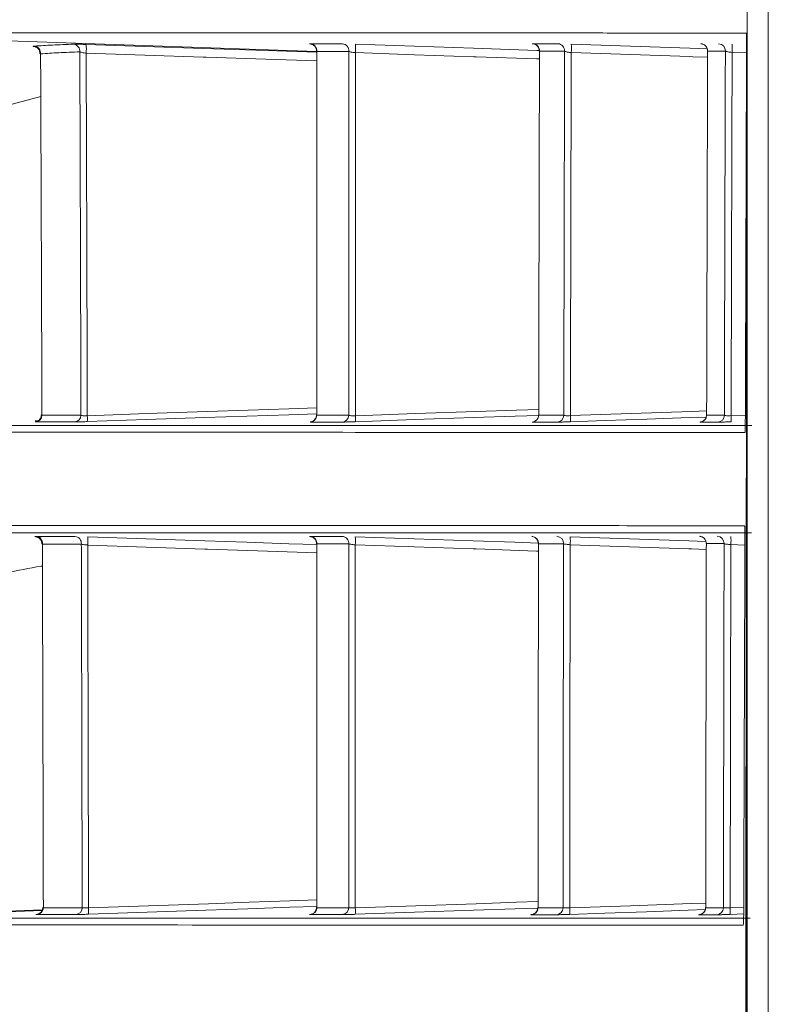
# Model space of a CAD drawing. Header units: millimetres. Extents: x 0 to 1118, y 0 to 864.
# Tile 28 of 256: x 232.85 to 238.13, y 109.7 to 116.61. Entities that reach past the tile are written whole.
import ezdxf

# ---------------------------------------------------------------- set-up
doc = ezdxf.new("R2010")
doc.units = ezdxf.units.MM
doc.styles.add('SLDTEXTSTYLE3', font='TXT', dxfattribs={"width": 0.605})
doc.dimstyles.new('SLDDIMSTYLE1', dxfattribs={"dimtxt": 3.175, "dimasz": 3.302, "dimexe": 0, "dimexo": 0.0625, "dimgap": 0.79375, "dimtad": 0, "dimtih": 1, "dimtoh": 1, "dimdec": 1, "dimlfac": 4, "dimrnd": 1e-09, "dimzin": 4, "dimdsep": 46, "dimtxsty": 'SLDTEXTSTYLE3', "dimsah": 1, "dimcen": 0.09, "dimadec": 0, "dimazin": 1, "dimtfac": 1, "dimtofl": 0, "dimtmove": 0, "dimatfit": 3, "dimfxl": 1, "dimfrac": 2, "dimtolj": 1, "dimtzin": 12, "dimarcsym": 0})

# ---------------------------------------------------------------- blocks, each defined once
blk = doc.blocks.new('_D_2')
at = {"color": 7, "linetype": 'Continuous', "lineweight": 0}
for p, q in [((261.2262, 133.1234), (154.0785, 133.1234)), ((155.6785, 133.1234), (155.6785, 107.5597)), ((155.6785, 77.1234), (155.6785, 102.687)), ((261.2262, 77.1234), (154.0785, 77.1234))]:
    blk.add_line(p, q, dxfattribs=at)
for points in [[(155.6785, 133.1234), (155.1705, 129.8214), (156.1865, 129.8214)], [(155.6785, 77.1234), (156.1865, 80.4254), (155.1705, 80.4254)]]:
    blk.add_solid(points, dxfattribs=at)
at = {"color": 7, "linetype": 'Continuous', "lineweight": 0, "insert": (150.2215, 106.7798), "char_height": 3.175, "attachment_point": 1, "style": 'SLDTEXTSTYLE3'}
blk.add_mtext('224.0', dxfattribs=at)

msp = doc.modelspace()

# ---------------------------------------------------------------- linework, layer by layer
at = {"color": 7, "linetype": 'Continuous', "lineweight": 15}
for p, q in [((237.9512, 76.3734), (237.9512, 133.1234)), ((232.7263, 115.9938), (232.998, 116.0664)), ((232.9803, 113.7941), (232.9592, 113.7933)), ((234.9337, 113.8318), (234.931, 113.8346)), ((236.4894, 113.8317), (236.488, 113.834)), ((233.0086, 110.364), (231.1908, 110.3006)), ((234.9342, 110.3787), (234.9315, 110.3805)), ((236.4845, 110.3785), (236.4832, 110.3799))]:
    msp.add_line(p, q, dxfattribs=at)
at = {"color": 9, "linetype": 'Continuous', "lineweight": 0}
for p, q in [((238.0976, 133.1234), (238.0976, 76.3734)), ((234.9338, 116.3822), (232.6992, 116.4602)), ((237.9464, 116.3727), (237.8456, 116.3762)), ((237.8387, 113.8294), (237.9383, 113.8329)), ((237.9352, 112.9213), (237.8367, 112.9247)), ((231.4876, 110.3061), (233.0069, 110.3591)), ((237.8321, 110.3779), (237.9269, 110.3812)), ((237.9267, 110.3353), (237.8321, 110.332))]:
    msp.add_line(p, q, dxfattribs=at)
at = {"color": 9, "linetype": 'Continuous', "lineweight": 0, "flags": 128}
for points in [[(233.3163, 116.432), (233.727, 116.4181), (234.1378, 116.4041), (234.5799, 116.3891), (234.9338, 116.3771)], [(235.2046, 116.4341), (235.6182, 116.4199), (236.0317, 116.4056), (236.4752, 116.3904), (236.4924, 116.3898)], [(236.7176, 116.4344), (237.1328, 116.4201), (237.5481, 116.4057), (237.6701, 116.4015)], [(234.9338, 116.3164), (234.5767, 116.3286), (234.1566, 116.3428), (234.1378, 116.3434), (233.727, 116.3574), (233.3163, 116.3713)], [(236.4946, 116.3299), (236.4749, 116.3306), (236.0515, 116.3452), (236.0317, 116.3458), (235.6182, 116.3601), (235.2046, 116.3743)], [(237.6737, 116.3424), (237.569, 116.346), (237.5481, 116.3467), (237.1328, 116.361), (236.7176, 116.3754)], [(233.3244, 113.8287), (233.7445, 113.8432), (234.1647, 113.8577), (234.4514, 113.8676), (234.7381, 113.8775), (234.9337, 113.8842)], [(235.2037, 113.8289), (235.6272, 113.8435), (236.0507, 113.8582), (236.3339, 113.868), (236.4895, 113.8733)], [(236.7118, 113.8291), (237.1376, 113.8439), (237.5634, 113.8586), (237.6669, 113.8622)], [(234.9337, 113.8427), (234.7381, 113.8359), (234.4428, 113.8258), (234.1475, 113.8156), (233.7359, 113.8014), (233.3244, 113.7872)], [(236.4871, 113.831), (236.3247, 113.8254), (236.0321, 113.8153), (235.6179, 113.801), (235.2037, 113.7866)], [(237.6631, 113.8192), (237.5435, 113.8151), (237.25, 113.8049), (236.9564, 113.7947), (236.7118, 113.7863)], [(233.3269, 112.9797), (233.7379, 112.9655), (234.1489, 112.9514), (234.4427, 112.9413), (234.7366, 112.9312), (234.9339, 112.9245)], [(235.2035, 112.9801), (235.6173, 112.9658), (236.031, 112.9516), (236.3227, 112.9415), (236.4855, 112.9359)], [(236.7101, 112.9804), (237.1256, 112.9661), (237.541, 112.9517), (237.661, 112.9475)], [(234.9339, 112.867), (234.5877, 112.8789), (234.1674, 112.8933), (234.1489, 112.8939), (233.7379, 112.908), (233.3269, 112.9221)], [(236.4878, 112.879), (236.474, 112.8795), (236.0505, 112.8941), (236.031, 112.8947), (235.6173, 112.909), (235.2035, 112.9232)], [(237.6647, 112.8911), (237.5617, 112.8947), (237.541, 112.8954), (237.1256, 112.9097), (236.7101, 112.9241)], [(233.3328, 110.3779), (233.753, 110.3924), (234.1733, 110.4068), (234.4585, 110.4167), (234.7438, 110.4265), (234.9342, 110.433)], [(235.2033, 110.3778), (235.6268, 110.3924), (236.0504, 110.4071), (236.3328, 110.4168), (236.4846, 110.4221)], [(236.7065, 110.3778), (237.1323, 110.3926), (237.5582, 110.4073), (237.6603, 110.4108)], [(234.9342, 110.3883), (234.7438, 110.3818), (234.4498, 110.3716), (234.1559, 110.3615), (233.7443, 110.3473), (233.3328, 110.3331)], [(236.4821, 110.3768), (236.3234, 110.3713), (236.0317, 110.3612), (235.6175, 110.3469), (235.2033, 110.3326)], [(237.6565, 110.3652), (237.5381, 110.3611), (237.2457, 110.3509), (236.9534, 110.3408), (236.7065, 110.3323)]]:
    msp.add_lwpolyline(points, dxfattribs=at)
at = {"color": 9, "linetype": 'Continuous', "lineweight": 0}
for centre, radius, start, end in [((232.9477, 116.371), 0.0493, 354.28935, 84.38804), ((233.2231, 116.3847), 0.049, 353.99385, 84.97074), ((232.925, 116.4016), 0.3925, 355.56519, 4.43481), ((234.8849, 116.3875), 0.049, 354.90808, 86.04124), ((235.1101, 116.3875), 0.0491, 355.08158, 86.14793), ((234.8233, 116.4042), 0.3825, 355.5159, 4.4841), ((236.4455, 116.3876), 0.0493, 356.20747, 86.78698), ((236.6217, 116.3877), 0.0494, 356.37412, 86.87328), ((236.3385, 116.4049), 0.3802, 355.54598, 4.45402), ((237.6243, 116.3877), 0.0496, 357.47921, 87.38449), ((237.7487, 116.3877), 0.0497, 357.64577, 87.45162), ((237.4692, 116.4054), 0.3776, 355.5653, 4.4347), ((232.9582, 113.833), 0.0481, 274.49069, 358.64955), ((233.2317, 113.833), 0.0482, 274.38307, 358.64661), ((232.9821, 113.8079), 0.3429, 356.52516, 3.47484), ((234.8851, 113.8329), 0.0487, 273.73473, 358.65266), ((235.1094, 113.8329), 0.0487, 273.64607, 358.65786), ((234.8607, 113.8078), 0.3437, 356.47415, 3.52585), ((236.4402, 113.8328), 0.0491, 273.10472, 358.72966), ((236.616, 113.8328), 0.0492, 273.03015, 358.74694), ((236.3685, 113.8077), 0.344, 356.42698, 3.57302), ((237.6173, 113.8328), 0.0496, 272.57904, 358.9197), ((237.4957, 113.8077), 0.3437, 356.38115, 3.61885), ((232.9608, 112.9333), 0.0486, 354.84111, 85.15526), ((233.2339, 112.9334), 0.0487, 354.99987, 85.28657), ((232.9443, 112.9509), 0.3837, 355.70108, 4.29892), ((234.885, 112.9336), 0.049, 355.99591, 86.06351), ((235.109, 112.9336), 0.049, 356.13873, 86.16785), ((234.8236, 112.9517), 0.381, 355.71851, 4.28149), ((236.4386, 112.9337), 0.0493, 357.05821, 86.79407), ((236.6143, 112.9337), 0.0493, 357.19312, 86.87883), ((236.3329, 112.9522), 0.3783, 355.72898, 4.27102), ((237.6152, 112.9338), 0.0496, 358.07784, 87.38258), ((237.7396, 112.9338), 0.0497, 358.20947, 87.44899), ((237.4622, 112.9527), 0.3755, 355.73223, 4.26777), ((232.968, 110.379), 0.0482, 274.57928, 359.99068), ((233.24, 110.379), 0.0483, 274.46576, 359.9544), ((232.9779, 110.3555), 0.3555, 356.39109, 3.60891), ((234.8855, 110.3789), 0.0487, 273.7866, 359.74782), ((235.1089, 110.3789), 0.0488, 273.69423, 359.72195), ((234.8491, 110.3552), 0.3549, 356.34919, 3.65081), ((236.4354, 110.3789), 0.0492, 273.13311, 359.58712), ((236.6107, 110.3789), 0.0492, 273.05623, 359.57281), ((236.3532, 110.3551), 0.354, 356.30997, 3.69003), ((237.6107, 110.3788), 0.0496, 272.59266, 359.52755), ((237.4801, 110.355), 0.3528, 356.27109, 3.72891)]:
    msp.add_arc(centre, radius, start, end, dxfattribs=at)
at = {"color": 7, "linetype": 'Continuous', "lineweight": 15}
for centre, start, end in [((237.7417, 113.8328), 272.51841, 358.95624), ((237.7351, 110.3788), 272.53062, 359.52951)]:
    msp.add_arc(centre, 0.0496, start, end, dxfattribs=at)
for points, knots in [([(237.951, 117.1004), (237.9481, 115.3423), (237.9344, 107.1065), (237.9438, 98.8707), (237.9512, 92.3929)], [0, 0, 0, 0, 0.21347, 1, 1, 1, 1]), ([(232.6547, 116.5142), (233.2376, 116.5139), (234.4055, 116.5135), (235.5792, 116.513), (236.3796, 116.5126), (236.8967, 116.5122), (237.3272, 116.5119), (237.6489, 116.5115), (237.8703, 116.5111), (237.9202, 116.5108), (237.9452, 116.5106)], [0, 0, 0, 0, 0.202372, 0.40545, 0.506591, 0.607849, 0.709513, 0.811342, 0.905567, 1, 1, 1, 1]), ([(237.9465, 116.4106), (237.9465, 116.418), (237.9465, 116.4366), (237.9464, 116.4647), (237.9461, 116.4901), (237.9457, 116.5073), (237.9453, 116.5095), (237.9452, 116.5106)], [0, 0, 0, 0, 0.14157, 0.356288, 0.570917, 0.785497, 1, 1, 1, 1]), ([(232.9563, 116.4164), (232.9562, 116.4164), (232.9557, 116.4165), (232.9571, 116.4162), (232.9609, 116.4151), (232.9678, 116.4122), (232.9775, 116.4055), (232.987, 116.3936), (232.9926, 116.3804), (232.9921, 116.3717), (232.9919, 116.3689)], [0, 0, 0, 0, 0.004756, 0.118703, 0.196854, 0.294223, 0.463979, 0.662268, 0.888652, 1, 1, 1, 1]), ([(233.3163, 116.432), (233.3124, 116.4321), (233.2971, 116.4326), (233.2714, 116.4333), (233.2436, 116.4337), (233.2328, 116.4336), (233.2274, 116.4335)], [0, 0, 0, 0, 0.102478, 0.3990761, 0.6995401, 1, 1, 1, 1]), ([(234.8882, 116.4356), (234.888, 116.4356), (234.8876, 116.4357), (234.8886, 116.4356), (234.8906, 116.4352), (234.8952, 116.4343), (234.9032, 116.4314), (234.9149, 116.4241), (234.9255, 116.411), (234.9311, 116.3967), (234.9304, 116.3885), (234.9302, 116.3862)], [0, 0, 0, 0, 0.040676, 0.095476, 0.139904, 0.190058, 0.301148, 0.455452, 0.697979, 0.916089, 1, 1, 1, 1]), ([(236.4495, 116.4363), (236.4493, 116.4363), (236.4489, 116.4364), (236.45, 116.4363), (236.4521, 116.436), (236.4568, 116.435), (236.4659, 116.4318), (236.4777, 116.424), (236.4879, 116.4106), (236.4932, 116.3972), (236.4924, 116.389), (236.4922, 116.3867)], [0, 0, 0, 0, 0.042774, 0.096504, 0.136868, 0.184734, 0.300459, 0.490828, 0.698628, 0.914886, 1, 1, 1, 1]), ([(237.6287, 116.4369), (237.6285, 116.4369), (237.628, 116.437), (237.6292, 116.4369), (237.6315, 116.4365), (237.6373, 116.4354), (237.6468, 116.4319), (237.6594, 116.423), (237.6691, 116.4087), (237.6737, 116.3952), (237.6726, 116.3882), (237.6725, 116.3872)], [0, 0, 0, 0, 0.044498, 0.099126, 0.134696, 0.183212, 0.330299, 0.50187, 0.742462, 0.962196, 1, 1, 1, 1]), ([(237.9465, 116.4106), (237.9459, 116.2025), (237.9447, 115.769), (237.9426, 115.1188), (237.9405, 114.4602), (237.939, 114.0268), (237.9382, 113.8101)], [0, 0, 0, 0, 0.240123, 0.500068, 0.750034, 1, 1, 1, 1]), ([(232.9968, 116.3661), (232.9951, 116.3668), (232.9927, 116.3678), (232.9932, 116.3686), (232.9934, 116.3688)], [0, 0, 0, 0, 0.674162, 1, 1, 1, 1]), ([(232.9968, 116.3661), (232.9971, 116.2844), (232.9982, 116.0101), (233.0001, 115.5423), (233.0022, 114.9678), (233.0043, 114.3977), (233.0056, 114.0205), (233.0063, 113.8319)], [0, 0, 0, 0, 0.097213, 0.3262, 0.555216, 0.777595, 1, 1, 1, 1]), ([(234.9338, 116.3831), (234.9327, 116.3838), (234.9309, 116.3848), (234.9314, 116.3858), (234.9316, 116.3861)], [0, 0, 0, 0, 0.617125, 1, 1, 1, 1]), ([(234.9338, 116.3831), (234.9337, 116.2895), (234.9337, 116.0046), (234.9337, 115.5274), (234.9337, 114.9573), (234.9337, 114.3921), (234.9337, 114.0185), (234.9337, 113.8318)], [0, 0, 0, 0, 0.110493, 0.336355, 0.56224, 0.78111, 1, 1, 1, 1]), ([(236.4948, 116.3844), (236.4945, 116.2942), (236.4939, 116.0115), (236.4928, 115.5354), (236.4915, 114.9621), (236.4904, 114.3943), (236.4897, 114.0193), (236.4894, 113.8317)], [0, 0, 0, 0, 0.106302, 0.333394, 0.560506, 0.780244, 1, 1, 1, 1]), ([(236.4948, 116.3844), (236.4942, 116.3848), (236.493, 116.3856), (236.4935, 116.3863), (236.4937, 116.3866)], [0, 0, 0, 0, 0.509947, 1, 1, 1, 1]), ([(237.6739, 116.3855), (237.6736, 116.2959), (237.6727, 116.0132), (237.6713, 115.5369), (237.6697, 114.9627), (237.6682, 114.3944), (237.6673, 114.0194), (237.6668, 113.8319)], [0, 0, 0, 0, 0.105597, 0.333032, 0.560484, 0.780234, 1, 1, 1, 1]), ([(237.9512, 93.5788), (237.948, 100.0925), (237.9443, 107.539), (237.9504, 114.9854), (237.9512, 115.9182)], [0, 0, 0, 0, 0.874734, 1, 1, 1, 1]), ([(233.0016, 113.8354), (233.0018, 113.8337), (233.0027, 113.8264), (232.9984, 113.8146), (232.9909, 113.8026), (232.9821, 113.7947), (232.9738, 113.79), (232.9671, 113.7875), (232.963, 113.7865), (232.961, 113.7862), (232.9599, 113.786), (232.9598, 113.786), (232.9598, 113.786)], [0, 0, 0, 0, 0.06212, 0.273137, 0.442561, 0.585349, 0.70458, 0.797134, 0.854729, 0.89539, 0.941417, 1, 1, 1, 1]), ([(233.0063, 113.8319), (233.0041, 113.8328), (233.0017, 113.8339), (233.0026, 113.8353), (233.0027, 113.8355)], [0, 0, 0, 0, 0.860328, 1, 1, 1, 1]), ([(233.2354, 113.785), (233.2375, 113.785), (233.2443, 113.785), (233.2624, 113.7853), (233.2913, 113.7861), (233.3133, 113.7868), (233.3244, 113.7872)], [0, 0, 0, 0, 0.131838, 0.422121, 0.711042, 1, 1, 1, 1]), ([(234.9302, 113.8345), (234.9304, 113.8324), (234.9312, 113.8247), (234.9266, 113.8127), (234.9189, 113.8011), (234.9101, 113.7935), (234.9019, 113.7889), (234.8952, 113.7865), (234.891, 113.7856), (234.889, 113.7852), (234.888, 113.7851), (234.8875, 113.785), (234.8877, 113.7851), (234.8877, 113.7851)], [0, 0, 0, 0, 0.0775537, 0.2854294, 0.4526793, 0.5936357, 0.7112056, 0.8026157, 0.8588923, 0.8960128, 0.936529, 0.997362, 1, 1, 1, 1]), ([(235.1125, 113.7843), (235.1152, 113.7843), (235.122, 113.7843), (235.1416, 113.7847), (235.1705, 113.7855), (235.1926, 113.7863), (235.2037, 113.7866)], [0, 0, 0, 0, 0.176696, 0.451725, 0.725851, 1, 1, 1, 1]), ([(236.6186, 113.7837), (236.6217, 113.7837), (236.6285, 113.7838), (236.6496, 113.7843), (236.6785, 113.7851), (236.7007, 113.7859), (236.7118, 113.7863)], [0, 0, 0, 0, 0.218685, 0.479518, 0.739753, 1, 1, 1, 1]), ([(237.7439, 113.7832), (237.7337, 113.7832), (237.7132, 113.7832), (237.6822, 113.7833), (237.651, 113.7833), (237.63, 113.7833), (237.6195, 113.7833)], [0, 0, 0, 0, 0.252371, 0.504743, 0.752371, 1, 1, 1, 1]), ([(237.6654, 113.8331), (237.6655, 113.8319), (237.6665, 113.8249), (237.6624, 113.8133), (237.6549, 113.8011), (237.6462, 113.793), (237.6377, 113.788), (237.6306, 113.7854), (237.6255, 113.7842), (237.623, 113.7838), (237.6218, 113.7837), (237.6211, 113.7836), (237.6212, 113.7836), (237.6212, 113.7836)], [0, 0, 0, 0, 0.045245, 0.259083, 0.430029, 0.573929, 0.694595, 0.7912, 0.857074, 0.891537, 0.92024, 0.95852, 1, 1, 1, 1]), ([(237.7439, 113.7832), (237.744, 113.7832), (237.7461, 113.7832), (237.7545, 113.7834), (237.7763, 113.784), (237.8054, 113.7849), (237.8276, 113.7856), (237.8387, 113.786)], [0, 0, 0, 0, 0.012028, 0.260632, 0.507351, 0.753672, 1, 1, 1, 1]), ([(237.9352, 113.7101), (237.8927, 113.7103), (237.8075, 113.7105), (237.4933, 113.7109), (237.0887, 113.7112), (236.4441, 113.7116), (235.4238, 113.712), (233.9232, 113.7126), (232.6975, 113.713), (232.0836, 113.7132)], [0, 0, 0, 0, 0.10987, 0.220097, 0.317291, 0.414636, 0.610204, 0.804754, 1, 1, 1, 1]), ([(232.1278, 113.7599), (232.1278, 113.7599), (232.7648, 113.7599), (233.9549, 113.7599), (235.4692, 113.7599), (236.4873, 113.7599), (237.1339, 113.7599), (237.54, 113.7599), (237.8553, 113.7599), (237.9407, 113.7599), (237.9835, 113.7599)], [0, 0, 0, 0, 0.000001, 0.194533, 0.389743, 0.584296, 0.682, 0.779847, 0.889761, 1, 1, 1, 1]), ([(232.04, 113.0592), (232.6542, 113.0591), (233.885, 113.0588), (235.3905, 113.0583), (236.4175, 113.058), (237.0684, 113.0577), (237.4788, 113.0574), (237.7991, 113.0571), (237.8882, 113.0568), (237.9328, 113.0567)], [0, 0, 0, 0, 0.194485, 0.38965, 0.584132, 0.681798, 0.779607, 0.889642, 1, 1, 1, 1]), ([(237.9353, 112.9566), (237.9353, 112.964), (237.9353, 112.9826), (237.9351, 113.0108), (237.9346, 113.0361), (237.9338, 113.0534), (237.9331, 113.0556), (237.9328, 113.0567)], [0, 0, 0, 0, 0.141672, 0.35643, 0.571046, 0.785557, 1, 1, 1, 1]), ([(237.981, 113.0065), (237.9365, 113.0065), (237.8474, 113.0065), (237.5277, 113.0065), (237.1183, 113.0065), (236.4675, 113.0065), (235.444, 113.0064), (233.9206, 113.0064), (232.7259, 113.0063), (232.0841, 113.0063), (232.0841, 113.0063)], [0, 0, 0, 0, 0.110046, 0.220449, 0.317606, 0.414913, 0.610401, 0.804851, 0.999999, 1, 1, 1, 1]), ([(232.9631, 112.9808), (232.963, 112.9808), (232.9625, 112.9808), (232.9637, 112.9807), (232.9659, 112.9803), (232.9709, 112.9791), (232.9797, 112.9756), (232.9913, 112.9675), (233.0009, 112.9538), (233.0058, 112.9404), (233.0048, 112.9331), (233.0047, 112.9317)], [0, 0, 0, 0, 0.040653, 0.100784, 0.147853, 0.203712, 0.328788, 0.498276, 0.726514, 0.947228, 1, 1, 1, 1]), ([(234.8883, 112.9816), (234.8881, 112.9817), (234.8877, 112.9817), (234.8888, 112.9816), (234.8908, 112.9812), (234.8954, 112.9802), (234.9036, 112.9773), (234.9156, 112.9697), (234.926, 112.9562), (234.9314, 112.9421), (234.9306, 112.9342), (234.9304, 112.9323)], [0, 0, 0, 0, 0.042954, 0.096421, 0.139508, 0.189955, 0.303267, 0.464086, 0.708727, 0.928043, 1, 1, 1, 1]), ([(236.4427, 112.9823), (236.4425, 112.9824), (236.442, 112.9824), (236.4431, 112.9823), (236.4452, 112.982), (236.45, 112.981), (236.4593, 112.9778), (236.4712, 112.9697), (236.4812, 112.9561), (236.4864, 112.9428), (236.4856, 112.9348), (236.4854, 112.9328)], [0, 0, 0, 0, 0.045413, 0.09737, 0.136277, 0.184321, 0.301689, 0.497538, 0.706069, 0.92328, 1, 1, 1, 1]), ([(237.6197, 112.9829), (237.6194, 112.983), (237.619, 112.983), (237.6202, 112.9829), (237.6226, 112.9825), (237.6285, 112.9814), (237.6381, 112.9777), (237.6505, 112.9688), (237.66, 112.9546), (237.6646, 112.9413), (237.6636, 112.9343), (237.6634, 112.9333)], [0, 0, 0, 0, 0.047706, 0.100357, 0.134678, 0.183985, 0.337412, 0.506557, 0.741196, 0.960967, 1, 1, 1, 1]), ([(237.9353, 112.9566), (237.9352, 112.9233), (237.9346, 112.7566), (237.9322, 112.0566), (237.9294, 111.2232), (237.9274, 110.523), (237.9269, 110.3562)], [0, 0, 0, 0, 0.038455, 0.192274, 0.807551, 1, 1, 1, 1]), ([(233.0092, 112.929), (233.0076, 112.9296), (233.0052, 112.9305), (233.0058, 112.9313), (233.0059, 112.9316)], [0, 0, 0, 0, 0.657467, 1, 1, 1, 1]), ([(233.0092, 112.929), (233.0095, 112.8457), (233.0103, 112.5682), (233.0117, 112.0957), (233.0133, 111.5178), (233.0148, 110.9456), (233.0157, 110.5679), (233.0161, 110.379)], [0, 0, 0, 0, 0.098262, 0.327515, 0.556796, 0.778385, 1, 1, 1, 1]), ([(234.9339, 112.9301), (234.9328, 112.9306), (234.9311, 112.9313), (234.9316, 112.9319), (234.9318, 112.9322)], [0, 0, 0, 0, 0.5858614, 1, 1, 1, 1]), ([(234.9339, 112.9301), (234.9339, 112.8404), (234.9339, 112.5577), (234.934, 112.0814), (234.9341, 111.5078), (234.9342, 110.9402), (234.9342, 110.5659), (234.9342, 110.3787)], [0, 0, 0, 0, 0.105764, 0.333277, 0.560812, 0.780396, 1, 1, 1, 1]), ([(236.4879, 112.9312), (236.4879, 112.9243), (236.4875, 112.71), (236.4869, 112.2879), (236.486, 111.6582), (236.4852, 111.0218), (236.4848, 110.593), (236.4845, 110.3785)], [0, 0, 0, 0, 0.008054, 0.252466, 0.496902, 0.748438, 1, 1, 1, 1]), ([(236.4879, 112.9312), (236.4873, 112.9314), (236.4862, 112.932), (236.4866, 112.9324), (236.4868, 112.9327)], [0, 0, 0, 0, 0.476611, 1, 1, 1, 1]), ([(237.6648, 112.9321), (237.6646, 112.8167), (237.6639, 112.5142), (237.663, 112.0241), (237.662, 111.4689), (237.661, 110.9203), (237.6605, 110.5591), (237.6602, 110.3784)], [0, 0, 0, 0, 0.135801, 0.356023, 0.57626, 0.788123, 1, 1, 1, 1]), ([(232.7523, 112.7252), (232.8353, 112.7426), (232.922, 112.7608), (233.0061, 112.7744), (233.0097, 112.7749)], [0, 0, 0, 0, 0.957573, 1, 1, 1, 1]), ([(233.0116, 110.3813), (233.0118, 110.3797), (233.0126, 110.3724), (233.0084, 110.3606), (233.0009, 110.3487), (232.9921, 110.3408), (232.9838, 110.3359), (232.9771, 110.3335), (232.9729, 110.3325), (232.9709, 110.3321), (232.9698, 110.332), (232.9697, 110.332), (232.9697, 110.332)], [0, 0, 0, 0, 0.059657, 0.271561, 0.441596, 0.584876, 0.704558, 0.797636, 0.85564, 0.896087, 0.941422, 1, 1, 1, 1]), ([(233.0161, 110.379), (233.014, 110.3796), (233.0116, 110.3803), (233.0125, 110.3813), (233.0126, 110.3814)], [0, 0, 0, 0, 0.857395, 1, 1, 1, 1]), ([(233.2438, 110.3309), (233.2457, 110.3309), (233.2524, 110.3309), (233.2703, 110.3313), (233.2994, 110.332), (233.3216, 110.3328), (233.3328, 110.3331)], [0, 0, 0, 0, 0.124234, 0.416373, 0.708185, 1, 1, 1, 1]), ([(234.9311, 110.3805), (234.9312, 110.3796), (234.9322, 110.373), (234.9284, 110.3615), (234.9211, 110.349), (234.9123, 110.3407), (234.9039, 110.3355), (234.897, 110.3329), (234.8923, 110.3317), (234.89, 110.3313), (234.8887, 110.3311), (234.8882, 110.331), (234.8883, 110.331), (234.8883, 110.3311)], [0, 0, 0, 0, 0.030865, 0.24966, 0.423295, 0.569038, 0.691299, 0.788462, 0.84699, 0.886343, 0.923802, 0.975765, 1, 1, 1, 1]), ([(235.112, 110.3302), (235.1146, 110.3303), (235.1214, 110.3303), (235.1408, 110.3307), (235.1699, 110.3315), (235.1922, 110.3323), (235.2033, 110.3326)], [0, 0, 0, 0, 0.170234, 0.446926, 0.723464, 1, 1, 1, 1]), ([(236.4827, 110.38), (236.4821, 110.374), (236.4811, 110.3631), (236.4735, 110.3499), (236.4649, 110.341), (236.4563, 110.3355), (236.4489, 110.3324), (236.4435, 110.331), (236.4407, 110.3305), (236.4394, 110.3304), (236.4387, 110.3303), (236.4389, 110.3303), (236.4395, 110.3304), (236.4412, 110.3305), (236.4413, 110.3305)], [0, 0, 0, 0, 0.1848789, 0.3349973, 0.460419, 0.5660556, 0.651566, 0.7114205, 0.7444909, 0.7718425, 0.8074598, 0.867957, 0.9884811, 1, 1, 1, 1]), ([(236.6133, 110.3297), (236.6163, 110.3297), (236.623, 110.3298), (236.644, 110.3303), (236.6731, 110.3311), (236.6954, 110.3319), (236.7065, 110.3323)], [0, 0, 0, 0, 0.213063, 0.475407, 0.737706, 1, 1, 1, 1]), ([(237.7373, 110.3293), (237.727, 110.3293), (237.7064, 110.3293), (237.6753, 110.3293), (237.6442, 110.3293), (237.6234, 110.3293), (237.6129, 110.3293)], [0, 0, 0, 0, 0.254077, 0.508155, 0.754077, 1, 1, 1, 1]), ([(237.6588, 110.3792), (237.659, 110.3781), (237.66, 110.3713), (237.656, 110.3598), (237.6486, 110.3474), (237.6398, 110.3392), (237.6313, 110.3342), (237.6241, 110.3314), (237.619, 110.3303), (237.6164, 110.3299), (237.6152, 110.3297), (237.6145, 110.3296), (237.6144, 110.3296), (237.6153, 110.3297), (237.616, 110.3297)], [0, 0, 0, 0, 0.03396, 0.222319, 0.372587, 0.498989, 0.605057, 0.690158, 0.748699, 0.779228, 0.804129, 0.836957, 0.892607, 1, 1, 1, 1]), ([(237.7373, 110.3293), (237.7374, 110.3293), (237.7395, 110.3293), (237.7476, 110.3294), (237.7694, 110.33), (237.7987, 110.3309), (237.821, 110.3317), (237.8321, 110.332)], [0, 0, 0, 0, 0.006839, 0.255597, 0.503719, 0.751863, 1, 1, 1, 1]), ([(237.923, 110.2561), (237.8581, 110.2562), (237.7279, 110.2565), (237.2961, 110.2567), (236.793, 110.2569), (236.0738, 110.2571), (234.9696, 110.2574), (233.3758, 110.2578), (232.0886, 110.258), (231.4438, 110.2581)], [0, 0, 0, 0, 0.126811, 0.25418, 0.347145, 0.440239, 0.6272, 0.813269, 1, 1, 1, 1]), ([(231.4876, 110.3061), (231.4876, 110.3061), (232.1557, 110.306), (233.407, 110.306), (235.0148, 110.306), (236.1169, 110.306), (236.8381, 110.306), (237.3422, 110.306), (237.7754, 110.306), (237.9059, 110.306), (237.9713, 110.306)], [0, 0, 0, 0, 0.0000006, 0.1860498, 0.3727528, 0.5588151, 0.6522909, 0.7457632, 0.8726327, 1, 1, 1, 1])]:
    msp.add_open_spline(points, degree=3, knots=knots, dxfattribs=at)
at = {"color": 9, "linetype": 'Continuous', "lineweight": 0}
for points, knots in [([(232.9525, 116.4201), (232.9497, 116.4198), (232.9433, 116.4192), (232.9442, 116.4177), (232.9531, 116.4165), (232.9572, 116.416)], [0, 0, 0, 0, 0.300601, 0.67518, 1, 1, 1, 1]), ([(232.9525, 116.4201), (232.9737, 116.4215), (233.0161, 116.4244), (233.0831, 116.428), (233.1536, 116.4312), (233.2028, 116.4328), (233.2274, 116.4335)], [0, 0, 0, 0, 0.2289244, 0.4578531, 0.7289229, 1, 1, 1, 1]), ([(234.8883, 116.4364), (234.8865, 116.4364), (234.8818, 116.4363), (234.8813, 116.4361), (234.887, 116.4357), (234.8882, 116.4356)], [0, 0, 0, 0, 0.324807, 0.855549, 1, 1, 1, 1]), ([(234.8883, 116.4364), (234.9058, 116.4364), (234.9408, 116.4364), (234.9959, 116.4364), (235.0535, 116.4364), (235.0935, 116.4365), (235.1134, 116.4365)], [0, 0, 0, 0, 0.230874, 0.461749, 0.730874, 1, 1, 1, 1]), ([(236.4483, 116.4369), (236.4473, 116.4369), (236.4439, 116.4369), (236.4433, 116.4367), (236.449, 116.4364), (236.4502, 116.4363)], [0, 0, 0, 0, 0.2407144, 0.8381608, 1, 1, 1, 1]), ([(236.4483, 116.4369), (236.4761, 116.4369), (236.5197, 116.4369), (236.5782, 116.4369), (236.609, 116.437), (236.6244, 116.437)], [0, 0, 0, 0, 0.467343, 0.733671, 1, 1, 1, 1]), ([(233.2718, 116.3796), (233.2472, 116.3788), (233.198, 116.3773), (233.1065, 116.3732), (233.0391, 116.3688), (232.9968, 116.3661)], [0, 0, 0, 0, 0.271069, 0.542146, 1, 1, 1, 1]), ([(233.2799, 113.8318), (233.2793, 114.0173), (233.2782, 114.3884), (233.2765, 114.9523), (233.2747, 115.5239), (233.2731, 116.0023), (233.2721, 116.2873), (233.2718, 116.3796)], [0, 0, 0, 0, 0.217569, 0.435163, 0.662963, 0.890791, 1, 1, 1, 1]), ([(233.3163, 116.3713), (233.3144, 116.3715), (233.3067, 116.3721), (233.2937, 116.3738), (233.2799, 116.3766), (233.2745, 116.3786), (233.2718, 116.3796)], [0, 0, 0, 0, 0.100101, 0.392538, 0.694054, 1, 1, 1, 1]), ([(233.3163, 116.3713), (233.3166, 116.2839), (233.3176, 116.0039), (233.3191, 115.5302), (233.321, 114.9569), (233.3227, 114.3898), (233.3238, 114.0158), (233.3244, 113.8287)], [0, 0, 0, 0, 0.103533, 0.331941, 0.560377, 0.780176, 1, 1, 1, 1]), ([(235.159, 116.3833), (235.139, 116.3833), (235.099, 116.3833), (235.0241, 116.3832), (234.9688, 116.3832), (234.9338, 116.3831)], [0, 0, 0, 0, 0.269125, 0.538252, 1, 1, 1, 1]), ([(235.1581, 113.8317), (235.1581, 114.0158), (235.1582, 114.384), (235.1584, 114.944), (235.1586, 115.5119), (235.1588, 115.9944), (235.159, 116.2846), (235.159, 116.3833)], [0, 0, 0, 0, 0.215723, 0.431466, 0.657496, 0.883549, 1, 1, 1, 1]), ([(235.2046, 116.3743), (235.2016, 116.3745), (235.1928, 116.3753), (235.1792, 116.3772), (235.1661, 116.3801), (235.1614, 116.3822), (235.159, 116.3833)], [0, 0, 0, 0, 0.147192, 0.424919, 0.710584, 1, 1, 1, 1]), ([(235.2046, 116.3743), (235.2046, 116.2808), (235.2044, 115.9956), (235.2042, 115.518), (235.204, 114.9486), (235.2038, 114.3856), (235.2038, 114.0145), (235.2037, 113.8289)], [0, 0, 0, 0, 0.11062, 0.337336, 0.564075, 0.782028, 1, 1, 1, 1]), ([(236.671, 116.3845), (236.6556, 116.3845), (236.6248, 116.3845), (236.5662, 116.3844), (236.5226, 116.3844), (236.4948, 116.3844)], [0, 0, 0, 0, 0.266328, 0.532658, 1, 1, 1, 1]), ([(236.6652, 113.8318), (236.6656, 114.0168), (236.6663, 114.3868), (236.6675, 114.9498), (236.6688, 115.5208), (236.67, 116.0019), (236.6708, 116.2896), (236.671, 116.3845)], [0, 0, 0, 0, 0.216805, 0.433628, 0.660835, 0.888062, 1, 1, 1, 1]), ([(236.7176, 116.3754), (236.7134, 116.3757), (236.7034, 116.3766), (236.6893, 116.3787), (236.677, 116.3815), (236.673, 116.3835), (236.671, 116.3845)], [0, 0, 0, 0, 0.192157, 0.456353, 0.726794, 1, 1, 1, 1]), ([(236.7176, 116.3754), (236.7173, 116.2856), (236.7166, 116.0031), (236.7154, 115.527), (236.7141, 114.9543), (236.7129, 114.3884), (236.7122, 114.0156), (236.7118, 113.8291)], [0, 0, 0, 0, 0.106058, 0.333988, 0.561936, 0.78096, 1, 1, 1, 1]), ([(237.7983, 116.3857), (237.7876, 116.3857), (237.7663, 116.3857), (237.7251, 116.3856), (237.6939, 116.3856), (237.6739, 116.3855)], [0, 0, 0, 0, 0.263262, 0.526525, 1, 1, 1, 1]), ([(237.7913, 113.8319), (237.7916, 113.9498), (237.7924, 114.2766), (237.7937, 114.8119), (237.7953, 115.3872), (237.7968, 115.9118), (237.7978, 116.2277), (237.7983, 116.3857)], [0, 0, 0, 0, 0.138123, 0.383004, 0.627905, 0.813948, 1, 1, 1, 1]), ([(237.8456, 116.3762), (237.8402, 116.3767), (237.829, 116.3776), (237.8144, 116.38), (237.803, 116.3828), (237.7999, 116.3847), (237.7983, 116.3857)], [0, 0, 0, 0, 0.23661, 0.487218, 0.742643, 1, 1, 1, 1]), ([(237.8456, 116.3762), (237.8452, 116.2208), (237.8442, 115.9101), (237.8427, 115.3907), (237.8411, 114.8177), (237.8398, 114.2796), (237.839, 113.9499), (237.8387, 113.8294)], [0, 0, 0, 0, 0.1834677, 0.3669439, 0.6126491, 0.8583749, 1, 1, 1, 1]), ([(233.2354, 113.785), (233.212, 113.785), (233.1651, 113.785), (233.0961, 113.785), (233.0284, 113.785), (232.9841, 113.785), (232.962, 113.7851)], [0, 0, 0, 0, 0.259252, 0.518506, 0.759252, 1, 1, 1, 1]), ([(233.0063, 113.8319), (233.0505, 113.8319), (233.1424, 113.8318), (233.2329, 113.8318), (233.2799, 113.8318)], [0, 0, 0, 0, 0.481494, 1, 1, 1, 1]), ([(233.3244, 113.8287), (233.3188, 113.8285), (233.3078, 113.828), (233.2933, 113.8288), (233.2843, 113.8303), (233.2809, 113.8315), (233.2799, 113.8318)], [0, 0, 0, 0, 0.285458, 0.572715, 0.865484, 1, 1, 1, 1]), ([(235.1125, 113.7843), (235.0937, 113.7843), (235.0561, 113.7843), (234.9999, 113.7843), (234.944, 113.7843), (234.9068, 113.7843), (234.8883, 113.7843)], [0, 0, 0, 0, 0.254251, 0.508503, 0.754251, 1, 1, 1, 1]), ([(234.9337, 113.8318), (234.9709, 113.8318), (235.0463, 113.8318), (235.1204, 113.8317), (235.1581, 113.8317)], [0, 0, 0, 0, 0.491496, 1, 1, 1, 1]), ([(235.2037, 113.8289), (235.1982, 113.8287), (235.1871, 113.8281), (235.1726, 113.8287), (235.1628, 113.83), (235.1594, 113.8313), (235.1581, 113.8317)], [0, 0, 0, 0, 0.271297, 0.543782, 0.820344, 1, 1, 1, 1]), ([(236.6186, 113.7837), (236.6039, 113.7837), (236.5745, 113.7837), (236.5161, 113.7837), (236.472, 113.7838), (236.4429, 113.7838)], [0, 0, 0, 0, 0.254934, 0.509869, 1, 1, 1, 1]), ([(236.4894, 113.8317), (236.5185, 113.8317), (236.5778, 113.8318), (236.6357, 113.8318), (236.6652, 113.8318)], [0, 0, 0, 0, 0.49013, 1, 1, 1, 1]), ([(236.7118, 113.8291), (236.7062, 113.8289), (236.6951, 113.8283), (236.6806, 113.8287), (236.6701, 113.8299), (236.6668, 113.8312), (236.6652, 113.8318)], [0, 0, 0, 0, 0.257882, 0.516546, 0.778259, 1, 1, 1, 1]), ([(237.6668, 113.8319), (237.6878, 113.8319), (237.7301, 113.8319), (237.7708, 113.8319), (237.7913, 113.8319)], [0, 0, 0, 0, 0.495254, 1, 1, 1, 1]), ([(237.8387, 113.8294), (237.8331, 113.8291), (237.822, 113.8285), (237.8075, 113.8288), (237.7961, 113.8298), (237.7929, 113.8312), (237.7913, 113.8319)], [0, 0, 0, 0, 0.244373, 0.489259, 0.736437, 1, 1, 1, 1]), ([(237.9352, 113.7101), (237.9354, 113.7106), (237.936, 113.7118), (237.9368, 113.7238), (237.9375, 113.7464), (237.938, 113.7764), (237.9382, 113.7989), (237.9382, 113.8101)], [0, 0, 0, 0, 0.14067, 0.355232, 0.570004, 0.784969, 1, 1, 1, 1]), ([(232.9649, 112.9818), (232.9621, 112.9817), (232.9558, 112.9817), (232.9571, 112.9812), (232.9695, 112.9803), (232.9851, 112.9794), (232.9976, 112.9789), (233.0003, 112.9787)], [0, 0, 0, 0, 0.193631, 0.442068, 0.687993, 0.93203, 1, 1, 1, 1]), ([(232.9649, 112.9818), (232.9861, 112.9818), (233.0284, 112.9818), (233.0951, 112.9818), (233.165, 112.9818), (233.2136, 112.9819), (233.2379, 112.9819)], [0, 0, 0, 0, 0.230574, 0.46115, 0.730574, 1, 1, 1, 1]), ([(234.8884, 112.9824), (234.8866, 112.9824), (234.8817, 112.9823), (234.8833, 112.9819), (234.8915, 112.9813), (234.9018, 112.9808), (234.9046, 112.9807)], [0, 0, 0, 0, 0.1977, 0.53832, 0.876002, 1, 1, 1, 1]), ([(234.8884, 112.9824), (234.906, 112.9824), (234.9411, 112.9824), (234.996, 112.9824), (235.0532, 112.9825), (235.0926, 112.9825), (235.1123, 112.9825)], [0, 0, 0, 0, 0.233109, 0.466219, 0.733109, 1, 1, 1, 1]), ([(233.2824, 112.9291), (233.2581, 112.9291), (233.2094, 112.9291), (233.1185, 112.929), (233.0515, 112.929), (233.0092, 112.929)], [0, 0, 0, 0, 0.269425, 0.53885, 1, 1, 1, 1]), ([(233.2883, 110.379), (233.2879, 110.5655), (233.2872, 110.9386), (233.2859, 111.5059), (233.2846, 112.0812), (233.2834, 112.5583), (233.2826, 112.8407), (233.2824, 112.9291)], [0, 0, 0, 0, 0.218868, 0.43776, 0.666719, 0.895704, 1, 1, 1, 1]), ([(233.3269, 112.9221), (233.3248, 112.9223), (233.3171, 112.9229), (233.3041, 112.9244), (233.2904, 112.9267), (233.285, 112.9283), (233.2824, 112.9291)], [0, 0, 0, 0, 0.10751, 0.401142, 0.699456, 1, 1, 1, 1]), ([(233.3269, 112.9221), (233.3271, 112.8376), (233.3278, 112.559), (233.329, 112.0855), (233.3304, 111.5092), (233.3317, 110.94), (233.3324, 110.5653), (233.3328, 110.3779)], [0, 0, 0, 0, 0.09995, 0.329577, 0.559232, 0.779604, 1, 1, 1, 1]), ([(235.1579, 112.9303), (235.1382, 112.9303), (235.0987, 112.9302), (235.0242, 112.9302), (234.969, 112.9302), (234.9339, 112.9301)], [0, 0, 0, 0, 0.26689, 0.533782, 1, 1, 1, 1]), ([(235.1577, 110.3787), (235.1577, 110.5639), (235.1577, 110.9343), (235.1577, 111.4979), (235.1578, 112.0695), (235.1579, 112.5497), (235.1579, 112.8365), (235.1579, 112.9303)], [0, 0, 0, 0, 0.217286, 0.434592, 0.662007, 0.889444, 1, 1, 1, 1]), ([(235.2035, 112.9232), (235.2004, 112.9235), (235.1915, 112.9242), (235.178, 112.9258), (235.1649, 112.928), (235.1603, 112.9295), (235.1579, 112.9303)], [0, 0, 0, 0, 0.155388, 0.433963, 0.716171, 1, 1, 1, 1]), ([(235.2035, 112.9232), (235.2035, 112.8333), (235.2035, 112.5503), (235.2034, 112.0737), (235.2034, 111.5011), (235.2033, 110.9358), (235.2033, 110.5638), (235.2033, 110.3778)], [0, 0, 0, 0, 0.106254, 0.334357, 0.562484, 0.781232, 1, 1, 1, 1]), ([(236.6636, 112.9313), (236.6483, 112.9313), (236.6178, 112.9313), (236.5594, 112.9312), (236.5158, 112.9312), (236.4879, 112.9312)], [0, 0, 0, 0, 0.264259, 0.528519, 1, 1, 1, 1]), ([(236.6599, 110.3785), (236.6602, 110.5642), (236.6606, 110.9356), (236.6613, 111.5009), (236.6622, 112.0742), (236.6629, 112.5539), (236.6634, 112.8394), (236.6636, 112.9313)], [0, 0, 0, 0, 0.217845, 0.435706, 0.663726, 0.891765, 1, 1, 1, 1]), ([(236.7101, 112.9241), (236.7058, 112.9244), (236.6959, 112.9252), (236.6817, 112.927), (236.6695, 112.9291), (236.6656, 112.9306), (236.6636, 112.9313)], [0, 0, 0, 0, 0.199893, 0.464344, 0.7316, 1, 1, 1, 1]), ([(236.7101, 112.9241), (236.71, 112.8361), (236.7095, 112.5544), (236.7088, 112.0784), (236.7079, 111.5041), (236.7072, 110.9373), (236.7068, 110.5643), (236.7065, 110.3778)], [0, 0, 0, 0, 0.1038899, 0.3326322, 0.5613938, 0.7806884, 1, 1, 1, 1]), ([(237.7893, 112.9322), (237.7787, 112.9322), (237.7575, 112.9322), (237.7163, 112.9322), (237.685, 112.9321), (237.6648, 112.9321)], [0, 0, 0, 0, 0.261351, 0.522705, 1, 1, 1, 1]), ([(237.7847, 110.3784), (237.785, 110.564), (237.7855, 110.9353), (237.7865, 111.5005), (237.7875, 112.0739), (237.7885, 112.554), (237.7891, 112.84), (237.7893, 112.9322)], [0, 0, 0, 0, 0.217737, 0.435488, 0.663458, 0.891445, 1, 1, 1, 1]), ([(237.8367, 112.9247), (237.8311, 112.9252), (237.8199, 112.9261), (237.8053, 112.928), (237.794, 112.9302), (237.7908, 112.9315), (237.7893, 112.9322)], [0, 0, 0, 0, 0.243851, 0.49425, 0.746755, 1, 1, 1, 1]), ([(237.8367, 112.9247), (237.8365, 112.8365), (237.8359, 112.5545), (237.8349, 112.0782), (237.8339, 111.5038), (237.833, 110.9371), (237.8324, 110.5643), (237.8321, 110.3779)], [0, 0, 0, 0, 0.104093, 0.332828, 0.56158, 0.780783, 1, 1, 1, 1]), ([(232.9787, 110.3326), (232.9746, 110.3323), (232.965, 110.3317), (232.9619, 110.3312), (232.9685, 110.3311), (232.9718, 110.331)], [0, 0, 0, 0, 0.271641, 0.635792, 1, 1, 1, 1]), ([(233.2438, 110.3309), (233.2203, 110.3309), (233.1734, 110.3309), (233.1045, 110.331), (233.0374, 110.331), (232.9937, 110.331), (232.9718, 110.331)], [0, 0, 0, 0, 0.261029, 0.52206, 0.761029, 1, 1, 1, 1]), ([(233.0161, 110.379), (233.0598, 110.379), (233.1512, 110.379), (233.2413, 110.379), (233.2883, 110.379)], [0, 0, 0, 0, 0.47794, 1, 1, 1, 1]), ([(233.3328, 110.3779), (233.3272, 110.3776), (233.3161, 110.377), (233.3015, 110.3773), (233.2926, 110.378), (233.2893, 110.3788), (233.2883, 110.379)], [0, 0, 0, 0, 0.290634, 0.581691, 0.874731, 1, 1, 1, 1]), ([(234.8905, 110.3312), (234.89, 110.3312), (234.8839, 110.3309), (234.8814, 110.3305), (234.8863, 110.3304), (234.8887, 110.3303)], [0, 0, 0, 0, 0.040475, 0.520207, 1, 1, 1, 1]), ([(235.112, 110.3302), (235.0931, 110.3303), (235.0552, 110.3303), (234.999, 110.3303), (234.9436, 110.3303), (234.907, 110.3303), (234.8887, 110.3303)], [0, 0, 0, 0, 0.257119, 0.51424, 0.757119, 1, 1, 1, 1]), ([(234.9342, 110.3787), (234.9708, 110.3787), (235.0459, 110.3787), (235.1197, 110.3787), (235.1577, 110.3787)], [0, 0, 0, 0, 0.485759, 1, 1, 1, 1]), ([(235.2033, 110.3778), (235.1977, 110.3775), (235.1866, 110.3769), (235.172, 110.377), (235.1623, 110.3776), (235.159, 110.3784), (235.1577, 110.3787)], [0, 0, 0, 0, 0.275622, 0.551435, 0.82862, 1, 1, 1, 1]), ([(236.4408, 110.3304), (236.4382, 110.3303), (236.4321, 110.3299), (236.4359, 110.3298), (236.438, 110.3298)], [0, 0, 0, 0, 0.42989, 1, 1, 1, 1]), ([(236.6133, 110.3297), (236.5986, 110.3297), (236.569, 110.3297), (236.5108, 110.3297), (236.4668, 110.3298), (236.438, 110.3298)], [0, 0, 0, 0, 0.256653, 0.513308, 1, 1, 1, 1]), ([(236.4845, 110.3785), (236.5134, 110.3785), (236.5726, 110.3785), (236.6303, 110.3785), (236.6599, 110.3785)], [0, 0, 0, 0, 0.486691, 1, 1, 1, 1]), ([(236.7065, 110.3778), (236.701, 110.3775), (236.6898, 110.3769), (236.6753, 110.3768), (236.6648, 110.3774), (236.6614, 110.3781), (236.6599, 110.3785)], [0, 0, 0, 0, 0.261578, 0.523202, 0.785766, 1, 1, 1, 1]), ([(237.616, 110.3297), (237.6145, 110.3296), (237.609, 110.3294), (237.6113, 110.3293), (237.6129, 110.3293)], [0, 0, 0, 0, 0.271198, 1, 1, 1, 1]), ([(237.6602, 110.3784), (237.6811, 110.3784), (237.7234, 110.3784), (237.7641, 110.3784), (237.7847, 110.3784)], [0, 0, 0, 0, 0.491843, 1, 1, 1, 1]), ([(237.8321, 110.3779), (237.8265, 110.3776), (237.8154, 110.3769), (237.8008, 110.3768), (237.7895, 110.3772), (237.7863, 110.378), (237.7847, 110.3784)], [0, 0, 0, 0, 0.247592, 0.495142, 0.743326, 1, 1, 1, 1]), ([(237.923, 110.2561), (237.9233, 110.2566), (237.924, 110.2578), (237.925, 110.2698), (237.926, 110.2924), (237.9267, 110.3224), (237.9268, 110.3449), (237.9269, 110.3562)], [0, 0, 0, 0, 0.140633, 0.35523, 0.570031, 0.784985, 1, 1, 1, 1])]:
    msp.add_open_spline(points, degree=3, knots=knots, dxfattribs=at)

# ---------------------------------------------------------------- dimensions: what is measured, and where the dimension line sits
at = {"color": 7, "linetype": 'Continuous', "lineweight": 0}
dim = msp.add_linear_dim(base=(155.6785, 133.1234), p1=(262.8262, 77.1234), p2=(262.8262, 133.1234), angle=90, dimstyle='SLDDIMSTYLE1', dxfattribs=at)
dim.commit()
dim.dimension.update_dxf_attribs({"geometry": '_D_2', "text_midpoint": (155.6785, 105.1234), "dimtype": 160})

doc.saveas('drawing.dxf')
